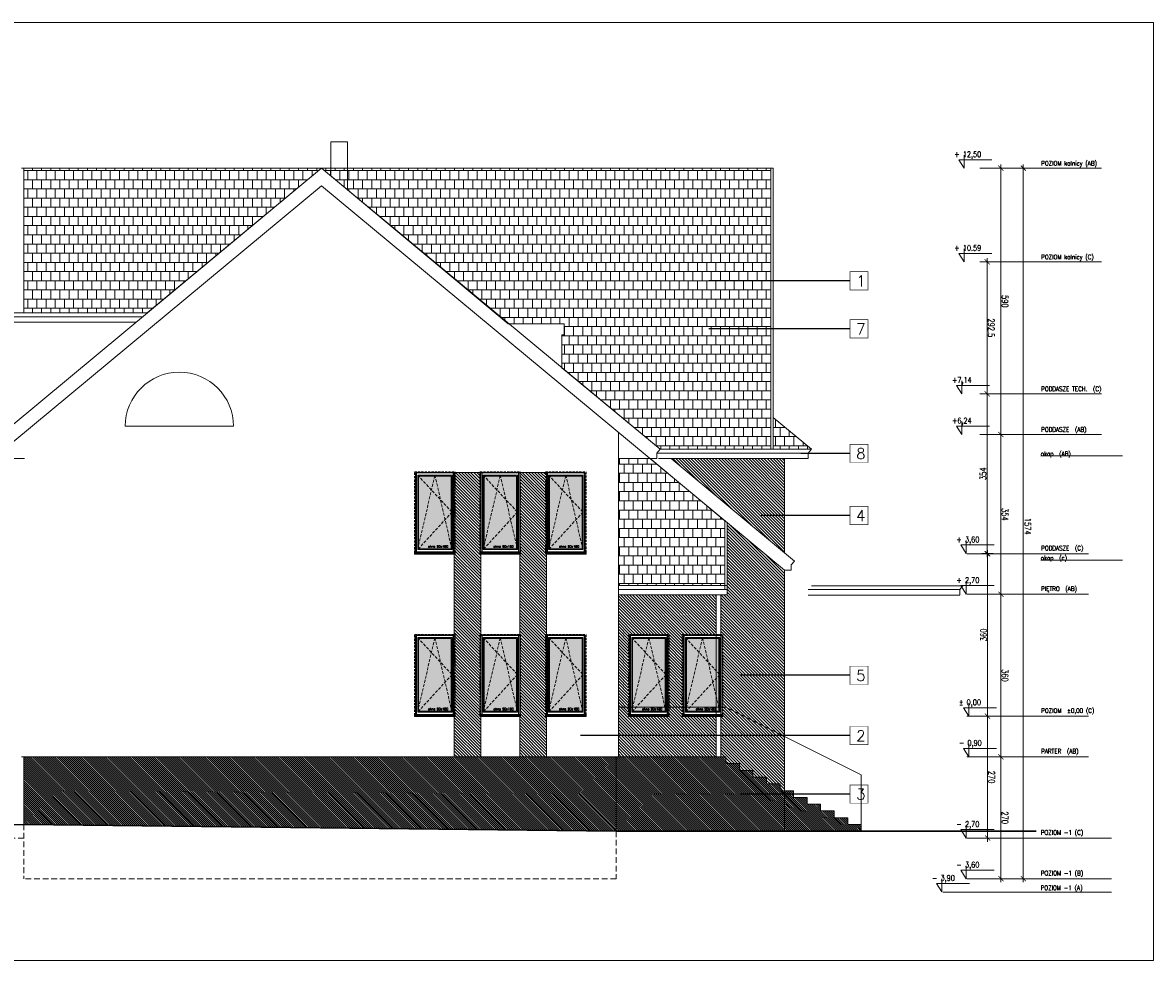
# Model space of a CAD drawing. Header units: millimetres. Extents: x 28291 to 177760, y -399809 to -170937.
# Tile 22 of 256: x 65592 to 68096, y -241830 to -239753. Entities that reach past the tile are written whole.
import ezdxf

# ---------------------------------------------------------------- set-up
doc = ezdxf.new("R2010")
doc.units = ezdxf.units.MM
for name, pattern in [('CACHE', [9.525, 6.35, -3.175]), ('CARKOVANA', [7.5, 5, -2.5]), ('HIDDEN', [9.525, 6.35, -3.175])]:
    doc.linetypes.add(name, pattern=pattern)
doc.layers.get('0').update_dxf_attribs({"lineweight": 0})
for name, color, linetype, lineweight in [('! opisy okien elewacja', 7, 'Continuous', 0), ('!! 0_ Istn-sciany', 3, 'Continuous', 30), ('!! 0_ Istn-widok', 1, 'Continuous', 15), ('!! 0_ WIDOK ELEWACJA', 4, 'Continuous', 0), ('!! 0_Istn-cienka', 4, 'Continuous', 9), ('!! 0_Istn-drzwi', 1, 'Continuous', 13), ('!! 1_Hatch dach', 252, 'Continuous', 5), ('!! 2_NOWE OKNA WIDOk - remont', 140, 'Continuous', 5), ('!! 2_posadzki winyle 2', 43, 'Continuous', 9), ('!! 2_TYNK OBRYS', 252, 'Continuous', 13), ('0-rzedne-blok', 62, 'Continuous', 13)]:
    doc.layers.add(name, color=color, linetype=linetype, lineweight=lineweight)
for name, color, linetype, lineweight, true_color in [('!! 0_ Istn-okna - wymienione', 9, 'Continuous', 13, 0x808080), ('!! 1_ELEWACJA KOLOR', 7, 'Continuous', 13, 0x6888bb), ('!! 2_ELEWACJA COKÓŁ', 9, 'Continuous', 13, 0x808080)]:
    doc.layers.add(name, color=color, linetype=linetype, lineweight=lineweight, true_color=true_color)
doc.layers.add('!! 0_bloki rzędnych', color=7, linetype='Continuous', lineweight=0, plot=False)
doc.layers.add('ND', color=240, linetype='Continuous', lineweight=0, plot=False)
doc.layers.add('!!_1  OPISY ELEWACJE', color=250, linetype='Continuous')
doc.styles.add('DEUTSCH', font='SIMPLEX8')
doc.styles.add('SIMPLEX', font='simplex.shx', dxfattribs={"width": 0.77})
doc.styles.add('TXT', font='simplex.shx')
doc.dimstyles.new('OL PB 100', dxfattribs={"dimscale": 4, "dimtxt": 3.5, "dimasz": 0.2, "dimexe": 10, "dimexo": 10, "dimgap": 0.5, "dimtad": 1, "dimdec": 1, "dimrnd": 0.5, "dimzin": 9, "dimdsep": 46, "dimtxsty": 'SIMPLEX', "dimblk": 'thick_MSz', "dimcen": 0.05, "dimdle": 8, "dimse1": 1, "dimse2": 1, "dimclrd": 256, "dimclre": 256, "dimclrt": 3, "dimadec": 1, "dimazin": 2, "dimtfac": 1, "dimtdec": 1, "dimtix": 1, "dimtofl": 0, "dimtmove": 2, "dimatfit": 3, "dimldrblk": 'thick_MSz', "dimfxl": 10, "dimfxlon": 1, "dimtolj": 1, "dimlwd": -1, "dimlwe": -1, "dimarcsym": 0})
pattern_1 = [(315, (261219.8475, -171915.682), (2.24506403, 2.24506403), [])]

# ---------------------------------------------------------------- blocks, each defined once
blk = doc.blocks.new('thick_MSz')
for p, q in [((-10, 0), (10, 0)), ((0, 15), (0, -15))]:
    blk.add_line(p, q)
at = {"const_width": 2, "elevation": 2}
blk.add_lwpolyline([(-7.1, -7.1), (7.1, 7.1)], dxfattribs=at)
blk = doc.blocks.new('*D3793')
at = {"layer": 'DEFPOINTS', "color": 0, "ltscale": 100, "transparency": 16777216}
for p in [(15576.3, 8739.9), (15576.3, 8648.5), (15846.3, 8648.5)]:
    blk.add_point(p, dxfattribs=at)
at = {"layer": 'ND', "ltscale": 100, "transparency": 16777216}
blk.add_line((15845.5, 8739.9), (15577.1, 8739.9), dxfattribs=at)
at = {"layer": 'ND', "ltscale": 100, "transparency": 16777216, "xscale": 0.8, "yscale": 0.8, "zscale": 0.8}
for p, rotation in [((15576.3, 8739.9), 180.0000000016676), ((15846.3, 8739.9), 1.667546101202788e-09)]:
    blk.add_blockref('thick_MSz', p, dxfattribs=dict(at, rotation=rotation))
at = {"layer": 'ND', "color": 3, "ltscale": 100, "transparency": 16777216, "insert": (15711.3, 8748.9), "char_height": 14, "attachment_point": 5, "rotation": 0, "style": 'SIMPLEX'}
blk.add_mtext('\\A1;270', dxfattribs=at)
blk = doc.blocks.new('D_kota')
for p, q in [((8.7, 0), (8.7, 23)), ((-0.8, 15), (8.7, 15)), ((8.7, 0), (-0.8, 15))]:
    blk.add_line(p, q)
blk.add_lwpolyline([(-0.8, 15), (57.9, 15)])
at = {"style": 'DEUTSCH', "width": 0.8}
blk.add_attdef('POZ.ARCH', (7.3, 19.7), '', height=10, dxfattribs=at)
blk = doc.blocks.new('*D3794')
at = {"layer": 'DEFPOINTS', "color": 0, "ltscale": 100, "transparency": 16777216}
for p in [(15846.3, 8789.5), (14272.3, 8752.2), (15846.3, 8606.6)]:
    blk.add_point(p, dxfattribs=at)
at = {"layer": 'ND', "ltscale": 100, "transparency": 16777216}
blk.add_line((14273.1, 8789.5), (15845.5, 8789.5), dxfattribs=at)
at = {"layer": 'ND', "ltscale": 100, "transparency": 16777216, "xscale": 0.8, "yscale": 0.8, "zscale": 0.8}
for p, rotation in [((14272.3, 8789.5), 180.0000000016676), ((15846.3, 8789.5), 1.667517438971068e-09)]:
    blk.add_blockref('thick_MSz', p, dxfattribs=dict(at, rotation=rotation))
at = {"layer": 'ND', "color": 3, "ltscale": 100, "transparency": 16777216, "insert": (15065.7, 8799.5), "char_height": 14, "attachment_point": 5, "rotation": 0, "style": 'SIMPLEX'}
blk.add_mtext('\\A1;1574', dxfattribs=at)
blk = doc.blocks.new('*D3795')
at = {"layer": 'DEFPOINTS', "color": 0, "ltscale": 100, "transparency": 16777216}
for p in [(15216.3, 8739.9), (15216.3, 8648.5), (15576.3, 8648.5)]:
    blk.add_point(p, dxfattribs=at)
at = {"layer": 'ND', "ltscale": 100, "transparency": 16777216}
blk.add_line((15575.5, 8739.9), (15217.1, 8739.9), dxfattribs=at)
at = {"layer": 'ND', "ltscale": 100, "transparency": 16777216, "xscale": 0.8, "yscale": 0.8, "zscale": 0.8}
for p, rotation in [((15216.3, 8739.9), 180.0000000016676), ((15576.3, 8739.9), 1.667546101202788e-09)]:
    blk.add_blockref('thick_MSz', p, dxfattribs=dict(at, rotation=rotation))
at = {"layer": 'ND', "color": 3, "ltscale": 100, "transparency": 16777216, "insert": (15396.3, 8748.9), "char_height": 14, "attachment_point": 5, "rotation": 0, "style": 'SIMPLEX'}
blk.add_mtext('\\A1;360', dxfattribs=at)
blk = doc.blocks.new('*D3796')
at = {"layer": 'DEFPOINTS', "color": 0, "ltscale": 100, "transparency": 16777216}
for p in [(14862.3, 8739.9), (14862.3, 8648.6), (15216.3, 8648.5)]:
    blk.add_point(p, dxfattribs=at)
at = {"layer": 'ND', "ltscale": 100, "transparency": 16777216}
blk.add_line((15215.5, 8739.9), (14863.1, 8739.9), dxfattribs=at)
at = {"layer": 'ND', "ltscale": 100, "transparency": 16777216, "xscale": 0.8, "yscale": 0.8, "zscale": 0.8}
for p, rotation in [((14862.3, 8739.9), 180.0000000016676), ((15216.3, 8739.9), 1.667546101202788e-09)]:
    blk.add_blockref('thick_MSz', p, dxfattribs=dict(at, rotation=rotation))
at = {"layer": 'ND', "color": 3, "ltscale": 100, "transparency": 16777216, "insert": (15039.3, 8748.9), "char_height": 14, "attachment_point": 5, "rotation": 0, "style": 'SIMPLEX'}
blk.add_mtext('\\A1;354', dxfattribs=at)
blk = doc.blocks.new('*D3797')
at = {"layer": 'DEFPOINTS', "color": 0, "ltscale": 100, "transparency": 16777216}
for p in [(14272.3, 8739.9), (14272.3, 8693), (14862.3, 8648.6)]:
    blk.add_point(p, dxfattribs=at)
at = {"layer": 'ND', "ltscale": 100, "transparency": 16777216}
blk.add_line((14861.5, 8739.9), (14273.1, 8739.9), dxfattribs=at)
at = {"layer": 'ND', "ltscale": 100, "transparency": 16777216, "xscale": 0.8, "yscale": 0.8, "zscale": 0.8}
for p, rotation in [((14272.3, 8739.9), 180.0000000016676), ((14862.3, 8739.9), 1.667546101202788e-09)]:
    blk.add_blockref('thick_MSz', p, dxfattribs=dict(at, rotation=rotation))
at = {"layer": 'ND', "color": 3, "ltscale": 100, "transparency": 16777216, "insert": (14567.3, 8748.9), "char_height": 14, "attachment_point": 5, "rotation": 0, "style": 'SIMPLEX'}
blk.add_mtext('\\A1;590', dxfattribs=at)
blk = doc.blocks.new('*D3798')
at = {"layer": 'DEFPOINTS', "color": 0, "ltscale": 100, "transparency": 16777216}
for p in [(15486.3, 8710.4), (15486.3, 8648.5), (15756.3, 8648.5)]:
    blk.add_point(p, dxfattribs=at)
at = {"layer": 'ND', "ltscale": 100, "transparency": 16777216}
blk.add_line((15755.5, 8710.4), (15487.1, 8710.4), dxfattribs=at)
at = {"layer": 'ND', "ltscale": 100, "transparency": 16777216, "xscale": 0.8, "yscale": 0.8, "zscale": 0.8}
for p, rotation in [((15486.3, 8710.4), 180.0000000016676), ((15756.3, 8710.4), 1.667546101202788e-09)]:
    blk.add_blockref('thick_MSz', p, dxfattribs=dict(at, rotation=rotation))
at = {"layer": 'ND', "color": 3, "ltscale": 100, "transparency": 16777216, "insert": (15621.3, 8719.4), "char_height": 14, "attachment_point": 5, "rotation": 0, "style": 'SIMPLEX'}
blk.add_mtext('\\A1;270', dxfattribs=at)
blk = doc.blocks.new('*D3799')
at = {"layer": 'DEFPOINTS', "color": 0, "ltscale": 100, "transparency": 16777216}
for p in [(15126.3, 8710.4), (15126.3, 8648.5), (15486.3, 8648.5)]:
    blk.add_point(p, dxfattribs=at)
at = {"layer": 'ND', "ltscale": 100, "transparency": 16777216}
blk.add_line((15485.5, 8710.4), (15127.1, 8710.4), dxfattribs=at)
at = {"layer": 'ND', "ltscale": 100, "transparency": 16777216, "xscale": 0.8, "yscale": 0.8, "zscale": 0.8, "rotation": 180}
blk.add_blockref('thick_MSz', (15126.3, 8710.4), dxfattribs=at)
at = {"layer": 'ND', "ltscale": 100, "transparency": 16777216, "xscale": 0.8, "yscale": 0.8, "zscale": 0.8}
blk.add_blockref('thick_MSz', (15486.3, 8710.4), dxfattribs=at)
at = {"layer": 'ND', "color": 3, "ltscale": 100, "transparency": 16777216, "insert": (15306.3, 8701.4), "char_height": 14, "attachment_point": 5, "rotation": 180, "style": 'SIMPLEX'}
blk.add_mtext('\\A1;360', dxfattribs=at)
blk = doc.blocks.new('*D3791')
at = {"layer": 'DEFPOINTS', "color": 0, "ltscale": 100, "transparency": 16777216}
for p in [(14772.3, 8709.4), (14772.3, 8648.5), (15126.3, 8648.5)]:
    blk.add_point(p, dxfattribs=at)
at = {"layer": 'ND', "ltscale": 100, "transparency": 16777216}
blk.add_line((15125.5, 8709.4), (14773.1, 8709.4), dxfattribs=at)
at = {"layer": 'ND', "ltscale": 100, "transparency": 16777216, "xscale": 0.8, "yscale": 0.8, "zscale": 0.8, "rotation": 180}
blk.add_blockref('thick_MSz', (14772.3, 8709.4), dxfattribs=at)
at = {"layer": 'ND', "ltscale": 100, "transparency": 16777216, "xscale": 0.8, "yscale": 0.8, "zscale": 0.8}
blk.add_blockref('thick_MSz', (15126.3, 8709.4), dxfattribs=at)
at = {"layer": 'ND', "color": 3, "ltscale": 100, "transparency": 16777216, "insert": (14949.3, 8700.4), "char_height": 14, "attachment_point": 5, "rotation": 180, "style": 'SIMPLEX'}
blk.add_mtext('\\A1;354', dxfattribs=at)
blk = doc.blocks.new('*D3792')
at = {"layer": 'DEFPOINTS', "color": 0, "ltscale": 100, "transparency": 16777216}
for p in [(14479.8, 8709.4), (14479.8, 8593.5), (14772.3, 8593.5)]:
    blk.add_point(p, dxfattribs=at)
at = {"layer": 'ND', "ltscale": 100, "transparency": 16777216}
blk.add_line((14771.5, 8709.4), (14480.6, 8709.4), dxfattribs=at)
at = {"layer": 'ND', "ltscale": 100, "transparency": 16777216, "xscale": 0.8, "yscale": 0.8, "zscale": 0.8, "rotation": 180}
blk.add_blockref('thick_MSz', (14479.8, 8709.4), dxfattribs=at)
at = {"layer": 'ND', "ltscale": 100, "transparency": 16777216, "xscale": 0.8, "yscale": 0.8, "zscale": 0.8}
blk.add_blockref('thick_MSz', (14772.3, 8709.4), dxfattribs=at)
at = {"layer": 'ND', "color": 3, "ltscale": 100, "transparency": 16777216, "insert": (14626.1, 8718.4), "char_height": 14, "attachment_point": 5, "style": 'SIMPLEX'}
blk.add_mtext('\\A1;292.5', dxfattribs=at)
blk = doc.blocks.new('okno 90x180')
at = {"layer": '!! 1_Hatch dach', "true_color": 0x575757}
h = blk.add_hatch(dxfattribs=at)
h.set_pattern_fill('DOTS', color=251)
h.set_pattern_definition([(0, (-9632.3096, -11392.1331), (0.79375, 1.5875), [0, -1.5875])])
h.paths.add_polyline_path([(9, -10), (81, -10), (81, -171), (9, -171)])
at = {"layer": '!! 2_posadzki winyle 2'}
h = blk.add_hatch(dxfattribs=at)
h.set_pattern_fill('ANSI31', color=252, scale=0.2)
h.paths.add_polyline_path([(0, -178), (90, -178), (90, -183), (0, -183)])
at = {"layer": '!! 0_ Istn-okna - wymienione', "linetype": 'CARKOVANA', "lineweight": 5}
blk.add_lwpolyline([(0, -1), (90, -1), (90, -180), (0, -180)], close=True, dxfattribs=at)
at = {"layer": '!! 0_ Istn-okna - wymienione'}
for points in [[(2, -3), (88, -3), (88, -178), (2, -178)], [(7, -8), (83, -8), (83, -173), (7, -173)], [(9, -10), (81, -10), (81, -171), (9, -171)], [(0, -178), (90, -178), (90, -183), (0, -183)]]:
    blk.add_lwpolyline(points, close=True, dxfattribs=at)
at = {"layer": '!! 1_Hatch dach', "color": 251, "linetype": 'CACHE', "true_color": 0x575757}
for points in [[(7, -173), (45, -8), (83, -173)], [(7, -8), (83, -90), (7, -173)]]:
    blk.add_lwpolyline(points, dxfattribs=at)
at = {"insert": (30.1, -163.6), "char_height": 5, "attachment_point": 1, "style": 'TXT'}
blk.add_mtext_dynamic_manual_height_columns('okno 90x180', width=52.63, gutter_width=75, heights=[0], dxfattribs=at)
blk = doc.blocks.new('POZIOMY BLOK')
for p, q in [((14909.91, 9009.49), (14909.91, 8828.06)), ((15140.67, 9009.49), (15140.67, 8828.06)), ((15756.32, 8984.49), (15756.32, 8664.25)), ((15846.32, 8984.49), (15846.32, 8664.25)), ((15876.32, 8984.49), (15876.32, 8664.25)), ((14272.32, 8962.8), (14272.32, 8693.05)), ((14479.8, 8962.8), (14479.8, 8693.05)), ((14772.32, 8962.8), (14772.32, 8693.05)), ((14862.32, 8962.8), (14862.32, 8693.05)), ((15126.32, 8934), (15126.32, 8664.25)), ((15216.32, 8934), (15216.32, 8664.25)), ((15486.32, 8934), (15486.32, 8664.25)), ((15576.32, 8934), (15576.32, 8664.25)), ((15876.32, 8682.25), (15876.32, 8611.49))]:
    blk.add_line(p, q)
at = {"layer": '0-rzedne-blok'}
ref = blk.add_blockref('D_kota', (14272.32, 8647.32), dxfattribs=dict(at, xscale=1.250000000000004, yscale=1.250000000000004, zscale=1.250000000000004, rotation=90))
ref.add_attrib('POZ.ARCH', '+ 12,50', (14247.74, 8636.49), dxfattribs={"layer": '0', "height": 12.5, "rotation": 90, "style": 'DEUTSCH', "width": 0.8})
ref = blk.add_blockref('D_kota', (14479.8, 8647.32), dxfattribs=dict(at, xscale=1.250000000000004, yscale=1.250000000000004, zscale=1.250000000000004, rotation=90))
ref.add_attrib('POZ.ARCH', '+ 10.59', (14455.22, 8636.49), dxfattribs={"layer": '0', "height": 12.5, "rotation": 90, "style": 'DEUTSCH', "width": 0.8})
ref = blk.add_blockref('D_kota', (15125.85, 8652.26), dxfattribs=dict(at, xscale=1.250000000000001, yscale=1.250000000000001, zscale=1.250000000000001, rotation=89.99999992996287))
ref.add_attrib('POZ.ARCH', '+ 3,60', (15101.27, 8641.44), dxfattribs={"layer": '0', "height": 12.5, "rotation": 90, "style": 'DEUTSCH', "width": 0.8})
ref = blk.add_blockref('D_kota', (15215.85, 8652.26), dxfattribs=dict(at, xscale=1.250000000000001, yscale=1.250000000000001, zscale=1.250000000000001, rotation=89.99999992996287))
ref.add_attrib('POZ.ARCH', '+ 2,70', (15191.27, 8641.44), dxfattribs={"layer": '0', "height": 12.5, "rotation": 90, "style": 'DEUTSCH', "width": 0.8})
ref = blk.add_blockref('D_kota', (15486.32, 8657.67), dxfattribs=dict(at, xscale=1.250000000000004, yscale=1.250000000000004, zscale=1.250000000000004, rotation=90))
ref.add_attrib('POZ.ARCH', '%%p 0,00  ', (15461.74, 8646.85), dxfattribs={"layer": '0', "height": 12.5, "rotation": 90, "style": 'DEUTSCH', "width": 0.8})
ref = blk.add_blockref('D_kota', (15576.32, 8657.67), dxfattribs=dict(at, xscale=1.250000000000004, yscale=1.250000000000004, zscale=1.250000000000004, rotation=90))
ref.add_attrib('POZ.ARCH', '- 0,90  ', (15551.74, 8646.85), dxfattribs={"layer": '0', "height": 12.5, "rotation": 90, "style": 'DEUTSCH', "width": 0.8})
ref = blk.add_blockref('D_kota', (15756.32, 8652.26), dxfattribs=dict(at, xscale=1.250000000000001, yscale=1.250000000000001, zscale=1.250000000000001, rotation=89.99999992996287))
ref.add_attrib('POZ.ARCH', '- 2,70', (15731.74, 8641.44), dxfattribs={"layer": '0', "height": 12.5, "rotation": 90, "style": 'DEUTSCH', "width": 0.8})
ref = blk.add_blockref('D_kota', (15846.32, 8652.26), dxfattribs=dict(at, xscale=1.250000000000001, yscale=1.250000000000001, zscale=1.250000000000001, rotation=89.99999992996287))
ref.add_attrib('POZ.ARCH', '- 3,60', (15821.74, 8641.44), dxfattribs={"layer": '0', "height": 12.5, "rotation": 90, "style": 'DEUTSCH', "width": 0.8})
ref = blk.add_blockref('D_kota', (14772.32, 8642.51), dxfattribs=dict(at, xscale=1.250000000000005, yscale=1.250000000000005, zscale=1.250000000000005, rotation=90))
ref.add_attrib('POZ.ARCH', '+7,14', (14747.74, 8631.68), dxfattribs={"layer": '0', "height": 12.5, "rotation": 90, "style": 'DEUTSCH', "width": 0.8})
ref = blk.add_blockref('D_kota', (14862.32, 8642.51), dxfattribs=dict(at, xscale=1.250000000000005, yscale=1.250000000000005, zscale=1.250000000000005, rotation=90))
ref.add_attrib('POZ.ARCH', '+6,24', (14837.74, 8631.68), dxfattribs={"layer": '0', "height": 12.5, "rotation": 90, "style": 'DEUTSCH', "width": 0.8})
ref = blk.add_blockref('D_kota', (15875.5, 8597.99), dxfattribs=dict(at, xscale=1.250000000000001, yscale=1.250000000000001, zscale=1.250000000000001, rotation=89.99999992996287))
ref.add_attrib('POZ.ARCH', '- 3,90', (15850.92, 8587.16), dxfattribs={"layer": '0', "height": 12.5, "rotation": 90, "style": 'DEUTSCH', "width": 0.8})
at = {"style": 'SIMPLEX', "width": 0.77}
for s, p in [('POZIOM kalnicy (AB)', (14266.63, 8829.03, -0.04)), ('POZIOM kalnicy (C)', (14474.11, 8829.03, -0.04)), ('PODDASZE TECH.  (C)', (14766.35, 8829.03, -0.04)), ('POZIOM  %%P0,00 (C)', (15478.99, 8829.03, -0.04)), ('PODDASZE  (AB)', (14856.35, 8829.03, -0.04)), ('PODDASZE  (C)', (15118.99, 8829.03, -0.04)), ('PIĘTRO  (AB)', (15208.99, 8829.03, -0.04)), ('PARTER  (AB)', (15568.99, 8829.03, -0.04)), ('POZIOM -1 (C)', (15748.99, 8828.23, -0.04)), ('POZIOM -1 (B)', (15838.99, 8828.23, -0.04)), ('POZIOM -1 (A)', (15871.38, 8827.97, -0.04)), ('okap  (AB)', (14909.91, 8828.06)), ('okap  (c)', (15140.67, 8828.06))]:
    blk.add_text(s, height=10, rotation=90, dxfattribs=at).set_placement(p)
at = {"layer": 'ND', "ltscale": 100}
dim = blk.add_linear_dim(base=(15846.32, 8789.48), p1=(14272.32, 8752.23), p2=(15846.32, 8606.6), angle=180, dimstyle='OL PB 100', dxfattribs=at)
dim.commit()
dim.dimension.update_dxf_attribs({"geometry": '*D3794', "text_midpoint": (15065.71, 8799.48), "dimtype": 160})
for base, p1, p2, picture, middle in [((14272.32, 8739.89), (14862.32, 8648.65), (14272.32, 8693.05), '*D3797', (14567.32, 8748.89)), ((14862.32, 8739.89), (15216.32, 8648.52), (14862.32, 8648.65), '*D3796', (15039.32, 8748.89)), ((15216.32, 8739.89), (15576.32, 8648.52), (15216.32, 8648.52), '*D3795', (15396.32, 8748.89)), ((15576.32, 8739.89), (15846.32, 8648.52), (15576.32, 8648.52), '*D3793', (15711.32, 8748.89)), ((14772.32, 8709.43), (15126.32, 8648.52), (14772.32, 8648.52), '*D3791', (14949.32, 8700.43)), ((15126.32, 8710.39), (15486.32, 8648.52), (15126.32, 8648.52), '*D3799', (15306.32, 8701.39)), ((15486.32, 8710.39), (15756.32, 8648.52), (15486.32, 8648.52), '*D3798', (15621.32, 8719.39))]:
    dim = blk.add_linear_dim(base=base, p1=p1, p2=p2, angle=180, dimstyle='OL PB 100', dxfattribs=at)
    dim.commit()
    dim.dimension.update_dxf_attribs({"geometry": picture, "text_midpoint": middle})
dim = blk.add_linear_dim(base=(14479.8, 8709.43), p1=(14772.32, 8593.49), p2=(14479.8, 8593.49), dimstyle='OL PB 100', dxfattribs=at)
dim.commit()
dim.dimension.update_dxf_attribs({"geometry": '*D3792', "text_midpoint": (14626.06, 8718.43)})

msp = doc.modelspace()

# ---------------------------------------------------------------- hatches: boundary and pattern name
at = {"layer": '!! 1_ELEWACJA KOLOR', "true_color": 0x315442}
h = msp.add_hatch(dxfattribs=at)
h.set_pattern_fill('ANSI31', color=129, scale=1.5, angle=-90)
h.paths.add_polyline_path([(67279.25917, -241334.35053), (67279.25917, -240966.22701), (67152.25917, -240860.72898), (67152.25917, -241020.60053), (67138.05476, -241020.60053), (67138.05476, -241107.35053), (67142.75917, -241107.35053), (67142.75917, -241269.35053), (67149.25917, -241269.35053)])
h.paths.add_polyline_path([(67279.25917, -240927.22642), (67279.25917, -240718.7594), (67028.30368, -240718.7594)])
h.paths.add_polyline_path([(67023.75917, -241107.35053), (67023.75917, -241269.35053), (67052.75917, -241269.35053), (67052.75917, -241107.35053), (67128.05476, -241107.35053), (67128.05476, -241020.60053), (66911.25917, -241020.60053), (66911.25917, -241269.35053), (66933.75917, -241269.35053), (66933.75917, -241107.35053)])
h.paths.add_polyline_path([(67128.05476, -241379.35053), (67128.05476, -241289.35053), (67057.25917, -241289.35053), (67057.25917, -241287.35053), (67052.75917, -241287.35053), (67052.75917, -241269.35053), (67023.75917, -241269.35053), (67023.75917, -241287.35053), (67019.25917, -241287.35053), (67019.25917, -241289.35053), (66938.25917, -241289.35053), (66938.25917, -241287.35053), (66933.75917, -241287.35053), (66933.75917, -241269.35053), (66911.25917, -241269.35053), (66911.25917, -241379.35053)])
h.paths.add_polyline_path([(67209.25917, -241409.35053), (67209.25917, -241424.35053), (67239.25917, -241424.35053), (67239.25917, -241439.35053), (67269.25917, -241439.35053), (67269.25917, -241454.35053), (67279.25917, -241454.35053), (67279.25917, -241334.35053), (67149.25917, -241269.35053), (67142.75917, -241269.35053), (67142.75917, -241287.35053), (67138.25917, -241287.35053), (67138.25917, -241289.35053), (67138.05476, -241379.35053), (67149.25917, -241379.35053), (67149.25917, -241394.35053), (67179.25917, -241394.35053), (67179.25917, -241409.35053)])
h = msp.add_hatch(dxfattribs=at)
h.set_pattern_fill('ANSI31', color=129, scale=1.5, angle=-90)
h.paths.add_polyline_path([(66547.75917, -240749.35053), (66606.75917, -240749.35053), (66606.75917, -241379.35053), (66547.75917, -241379.35053)])
h = msp.add_hatch(dxfattribs=at)
h.set_pattern_fill('ANSI31', color=129, scale=1.5, angle=-90)
h.paths.add_polyline_path([(66692.75917, -240749.35053), (66751.75917, -240749.35053), (66751.75917, -241379.35053), (66692.75917, -241379.35053)])
at = {"layer": '!! 1_Hatch dach', "true_color": 0x990000}
h = msp.add_hatch(dxfattribs=at)
h.set_pattern_fill('AR-B88', color=14, scale=0.1, angle=180)
h.paths.add_polyline_path([(65594.25917, -240075.35053), (65594.25917, -240395.92286), (65867.84977, -240395.92286), (66253.75917, -240075.35053), (66667.43213, -240420.25812), (66790.84729, -240420.25812), (66790.84729, -240444.35053), (66785.84729, -240444.35053), (66785.84729, -240517.35252), (67003.46611, -240698.127), (67248.70806, -240698.127), (67248.70806, -240075.35053)])
h = msp.add_hatch(dxfattribs=at)
h.set_pattern_fill('AR-B88', color=14, scale=0.1, angle=180)
h.paths.add_polyline_path([(67253.70806, -240627.34617), (67253.70806, -240698.127), (67338.915, -240698.127)])
h = msp.add_hatch(dxfattribs=at)
h.set_pattern_fill('AR-B88', color=14, scale=0.1, angle=180)
h.paths.add_polyline_path([(66911.25917, -240999.96813), (67147.25917, -240999.96813), (67147.25917, -240856.57551), (66981.35423, -240718.7594), (66911.25917, -240718.7594)])
at = {"layer": '!! 2_ELEWACJA COKÓŁ', "true_color": 0x2b2b2c}
h = msp.add_hatch(dxfattribs=at)
h.set_pattern_fill('ANSI31', color=250, angle=-90)
h.set_pattern_definition(pattern_1)
h.paths.add_polyline_path([(66906.25917, -241544.35053), (66906.25917, -241379.35053), (65594.25917, -241379.35053), (65594.43368, -241528.93467)])
h = msp.add_hatch(dxfattribs=at)
h.set_pattern_fill('ANSI31', color=250, angle=-90)
h.set_pattern_definition(pattern_1)
h.paths.add_polyline_path([(67279.25917, -241544.35097), (67279.25917, -241454.35053), (67269.25917, -241454.35053), (67269.25917, -241439.35053), (67239.25917, -241439.35053), (67239.25917, -241424.35053), (67209.25917, -241424.35053), (67209.25917, -241409.35053), (67179.25917, -241409.35053), (67179.25917, -241394.35053), (67149.25917, -241394.35053), (67149.25917, -241379.35053), (66906.25917, -241379.35053), (66906.25917, -241544.35191)])
h.paths.add_polyline_path([(67449.25917, -241544.35053), (67449.25917, -241529.35053), (67419.25917, -241529.35053), (67419.25917, -241514.35053), (67389.25917, -241514.35053), (67389.25917, -241499.35053), (67359.25917, -241499.35053), (67359.25917, -241484.35053), (67329.25917, -241484.35053), (67329.25917, -241469.35053), (67299.25917, -241469.35053), (67299.25917, -241454.35053), (67279.25917, -241454.35053), (67279.25917, -241544.35097)])

# ---------------------------------------------------------------- linework, layer by layer
at = {"layer": '! opisy okien elewacja'}
for points in [[(68096.18025, -239752.90582), (68096.18025, -241830.32956), (61076.44714, -241830.32956), (61076.44714, -239752.90582)], [(65594.25917, -240075.35053), (65594.25917, -240395.92286), (65867.84977, -240395.92286), (66253.75917, -240075.35053), (66667.43213, -240420.25812), (66790.84729, -240420.25812), (66790.84729, -240444.35053), (66785.84729, -240444.35053), (66785.84729, -240517.35252), (67003.46611, -240698.127), (67248.70806, -240698.127), (67248.70806, -240075.35053)], [(67253.70806, -240627.34617), (67253.70806, -240698.127), (67338.915, -240698.127)], [(66911.25917, -240999.96813), (67147.25917, -240999.96813), (67147.25917, -240856.57551), (66981.35423, -240718.7594), (66911.25917, -240718.7594)]]:
    msp.add_lwpolyline(points, close=True, dxfattribs=at)
msp.add_lwpolyline([(67003.46611, -240698.127), (67003.46611, -240698.127)], dxfattribs=at)
at = {"layer": '!! 0_ Istn-sciany'}
for points in [[(65594.25917, -241528.93262), (65544.26679, -241529.80524)], [(66906.25917, -241544.35053), (65594.25917, -241528.93262)], [(66906.37667, -241544.35191), (67836.27043, -241544.35191)]]:
    msp.add_lwpolyline(points, dxfattribs=at)
at = {"layer": '!! 0_ Istn-widok'}
msp.add_lwpolyline([(66311.25917, -240016.91584), (66311.25917, -240123.29224), (66274.25917, -240092.37974), (66274.25917, -240016.91584)], close=True, dxfattribs=at)
at = {"layer": '!! 0_ WIDOK ELEWACJA'}
for points in [[(65504.05224, -240698.127), (66253.75917, -240075.35053)], [(66253.75917, -240075.35053), (65589.25917, -240075.35053)], [(65594.25917, -240395.92286), (65594.25917, -240075.35053)], [(67003.46611, -240698.127), (66253.75917, -240075.35053)], [(66253.75917, -240075.35053), (67253.70806, -240075.35053)], [(67248.70806, -240698.127), (67248.70806, -240075.35053)], [(67253.70806, -240698.127), (67253.70806, -240075.35053)], [(65526.16412, -240718.7594), (66253.75917, -240114.35112)], [(67279.25917, -240966.22701), (66253.75917, -240114.35112)], [(65504.05224, -240395.92286), (65511.25917, -240404.56667), (65511.25917, -240416.55526), (65843.01219, -240416.55526)], [(65504.05224, -240395.92286), (65867.84977, -240395.92286)], [(65511.25917, -240404.56667), (65857.44423, -240404.56667)], [(66667.43213, -240420.25812), (66790.84729, -240420.25812), (66790.84729, -240444.35053), (66785.84729, -240444.35053), (66785.84729, -240518.98899)], [(65818.97462, -240647.23952), (66058.97462, -240647.23952)], [(67338.915, -240698.127), (67253.70806, -240627.34617)], [(66911.25917, -240661.85053), (66911.25917, -241379.35053)], [(65504.05224, -240698.127), (65511.25917, -240706.7708), (65511.25917, -240718.7594), (65596.25917, -240718.7594)], [(67003.46611, -240698.127), (66996.25917, -240706.7708), (66996.25917, -240718.7594), (66911.25917, -240718.7594)], [(67338.915, -240698.127), (67331.70806, -240706.7708), (67331.70806, -240718.7594), (66999.95504, -240718.7594)], [(67338.915, -240698.127), (67003.46611, -240698.127)], [(67331.70806, -240706.7708), (66996.25917, -240706.7708)], [(67301.37105, -240945.59461), (67028.30368, -240718.7594)], [(67279.25917, -240718.7594), (67279.25917, -240927.22642)], [(67147.25917, -241008.61194), (67147.25917, -240856.57551)], [(67152.25917, -241020.60053), (67152.25917, -240860.72898)], [(67301.37105, -240945.59461), (67294.16412, -240954.23842), (67294.16412, -240966.22701), (67279.25917, -240966.22701)], [(67279.25917, -240966.22701), (67279.25917, -241544.35053)], [(66911.25917, -240999.96813), (67152.25917, -240999.96813)], [(67338.915, -241000.33113), (67674.36389, -241000.33113)], [(67674.36389, -241000.33113), (67667.15695, -241008.97494), (67667.15695, -241020.96354), (67614.70806, -241020.96354)], [(66911.25917, -241008.61194), (67152.25917, -241008.61194)], [(66911.25917, -241020.60053), (67152.25917, -241020.60053)], [(67128.05476, -241379.35053), (67128.05476, -241020.60053)], [(67138.05476, -241379.35053), (67138.05476, -241020.60053)], [(67331.70806, -241008.97494), (67667.15695, -241008.97494)], [(67331.70806, -241020.96354), (67667.15695, -241020.96354)], [(66911.25917, -241379.35053), (65589.25917, -241379.35053)], [(65594.25917, -241379.35053), (65594.43367, -241528.92958)], [(66906.25917, -241379.35053), (66906.25917, -241544.35053)], [(66906.25917, -241379.35053), (67149.25917, -241379.35053)], [(67149.25917, -241379.35053), (67149.25917, -241394.35053), (67179.25917, -241394.35053), (67179.25917, -241409.35053), (67209.25917, -241409.35053), (67209.25917, -241424.35053), (67239.25917, -241424.35053), (67239.25917, -241439.35053), (67269.25917, -241439.35053), (67269.25917, -241454.35053), (67299.25917, -241454.35053), (67299.25917, -241469.35053), (67329.25917, -241469.35053), (67329.25917, -241484.35053), (67359.25917, -241484.35053), (67359.25917, -241499.35053), (67389.25917, -241499.35053), (67389.25917, -241514.35053), (67419.25917, -241514.35053), (67419.25917, -241529.35053), (67449.25917, -241529.35053), (67449.25917, -241544.35053)]]:
    msp.add_lwpolyline(points, dxfattribs=at)
for points in [[(66464.25917, -240749.35053), (66545.25917, -240749.35053), (66545.25917, -240929.35053), (66464.25917, -240929.35053)], [(66609.25917, -240749.35053), (66690.25917, -240749.35053), (66690.25917, -240929.35053), (66609.25917, -240929.35053)], [(66754.25917, -240749.35053), (66835.25917, -240749.35053), (66835.25917, -240929.35053), (66754.25917, -240929.35053)], [(66464.25917, -241109.35053), (66545.25917, -241109.35053), (66545.25917, -241289.35053), (66464.25917, -241289.35053)], [(66609.25917, -241109.35053), (66690.25917, -241109.35053), (66690.25917, -241289.35053), (66609.25917, -241289.35053)], [(66754.25917, -241109.35053), (66835.25917, -241109.35053), (66835.25917, -241289.35053), (66754.25917, -241289.35053)], [(66938.25917, -241109.35053), (67019.25917, -241109.35053), (67019.25917, -241289.35053), (66938.25917, -241289.35053)], [(67057.25917, -241109.35053), (67138.25917, -241109.35053), (67138.25917, -241289.35053), (67057.25917, -241289.35053)]]:
    msp.add_lwpolyline(points, close=True, dxfattribs=at)
msp.add_arc((65938.97462, -240647.23952), 120, 0, 180, dxfattribs=at)
at = {"layer": '!! 0_Istn-cienka'}
for points in [[(67149.25917, -241269.35053), (66911.25917, -241269.35053)], [(67449.25917, -241419.35053), (67149.25917, -241269.35053)], [(67449.25917, -241529.35053), (67449.25917, -241419.35053)]]:
    msp.add_lwpolyline(points, dxfattribs=at)
at = {"layer": '!! 0_Istn-cienka', "linetype": 'HIDDEN', "ltscale": 2}
for points in [[(65594.43367, -241528.92958), (65594.25917, -241649.35053)], [(66906.25917, -241544.35053), (66906.25917, -241649.35053)], [(65594.25917, -241559.35053), (63148.25917, -241559.35053)], [(66906.25917, -241649.35053), (65594.25917, -241649.35053)]]:
    msp.add_lwpolyline(points, dxfattribs=at)
at = {"layer": '!! 0_Istn-drzwi'}
msp.add_lwpolyline([(67449.25917, -241544.35053), (66906.37667, -241544.35191)], dxfattribs=at)
at = {"layer": '!! 2_TYNK OBRYS'}
for points in [[(66547.75917, -240749.35053), (66606.75917, -240749.35053), (66606.75917, -241379.35053), (66547.75917, -241379.35053)], [(66692.75917, -240749.35053), (66751.75917, -240749.35053), (66751.75917, -241379.35053), (66692.75917, -241379.35053)]]:
    msp.add_lwpolyline(points, close=True, dxfattribs=at)
at = {"layer": '!!_1  OPISY ELEWACJE', "const_width": 1.2}
for points in [[(67424.33584, -240345.16872), (67424.33584, -240304.62393), (67464.05019, -240304.62393), (67464.05019, -240345.16872)], [(67424.33584, -240345.16872), (67424.33584, -240304.62393), (67464.05019, -240304.62393), (67464.05019, -240345.16872)], [(67424.33584, -240451.56353), (67424.33584, -240411.01874), (67464.05019, -240411.01874), (67464.05019, -240451.56353)], [(67424.33584, -240451.56353), (67424.33584, -240411.01874), (67464.05019, -240411.01874), (67464.05019, -240451.56353)], [(67424.33584, -240727.47168), (67424.33584, -240686.9269), (67464.05019, -240686.9269), (67464.05019, -240727.47168)], [(67424.33584, -240727.47168), (67424.33584, -240686.9269), (67464.05019, -240686.9269), (67464.05019, -240727.47168)], [(67424.33584, -240865.1456), (67424.33584, -240824.60081), (67464.05019, -240824.60081), (67464.05019, -240865.1456)], [(67424.33584, -240865.1456), (67424.33584, -240824.60081), (67464.05019, -240824.60081), (67464.05019, -240865.1456)], [(67424.33584, -241219.08913), (67424.33584, -241178.54434), (67464.05019, -241178.54434), (67464.05019, -241219.08913)], [(67424.33584, -241219.08913), (67424.33584, -241178.54434), (67464.05019, -241178.54434), (67464.05019, -241219.08913)], [(67424.33584, -241352.66685), (67424.33584, -241312.12206), (67464.05019, -241312.12206), (67464.05019, -241352.66685)], [(67424.33584, -241352.66685), (67424.33584, -241312.12206), (67464.05019, -241312.12206), (67464.05019, -241352.66685)], [(67424.33584, -241482.12293), (67424.33584, -241441.57814), (67464.05019, -241441.57814), (67464.05019, -241482.12293)], [(67424.33584, -241482.12293), (67424.33584, -241441.57814), (67464.05019, -241441.57814), (67464.05019, -241482.12293)]]:
    msp.add_lwpolyline(points, close=True, dxfattribs=at)
at = {"layer": '!!_1  OPISY ELEWACJE'}
for points in [[(67424.33584, -240324.89633), (67111.40011, -240324.89633)], [(67424.33584, -240431.29113), (67111.40011, -240431.29113)], [(67424.33584, -240707.19929), (67315.3469, -240707.19929)], [(67424.33584, -240844.87321), (67227.2273, -240844.87321)], [(67424.33584, -241198.81673), (67180.72462, -241198.81673)], [(67424.33584, -241332.39446), (66827.66382, -241332.39446)], [(67424.33584, -241461.85053), (67180.72462, -241461.85053)]]:
    msp.add_lwpolyline(points, dxfattribs=at)

# ---------------------------------------------------------------- block references
at = {"layer": '!! 0_bloki rzędnych', "linetype": 'Continuous', "rotation": 270}
msp.add_blockref('POZIOMY BLOK', (59018.60917, -225803.02803), dxfattribs=at)
at = {"layer": '!! 2_NOWE OKNA WIDOk - remont'}
for p in [(66459.75917, -240747.35053), (66604.75917, -240747.35053), (66749.75917, -240747.35053), (66459.75917, -241107.35053), (66604.75917, -241107.35053), (66749.75917, -241107.35053), (66933.75917, -241107.35053), (67052.75917, -241107.35053)]:
    msp.add_blockref('okno 90x180', p, dxfattribs=at)

# ---------------------------------------------------------------- texts
at = {"layer": '!!_1  OPISY ELEWACJE', "char_height": 24, "attachment_point": 1, "style": 'TXT'}
for s, insert in [('1', (67438.03776, -240313.29256)), ('7', (67438.03776, -240419.68736)), ('8', (67438.03776, -240695.59552)), ('4', (67438.03776, -240833.26944)), ('5', (67438.03776, -241187.21296)), ('2', (67438.03776, -241320.79069)), ('3', (67438.03776, -241450.24677))]:
    msp.add_mtext_dynamic_manual_height_columns(s, width=40.5447886, gutter_width=90, heights=[0], dxfattribs=dict(at, insert=insert))

doc.saveas('drawing.dxf')
